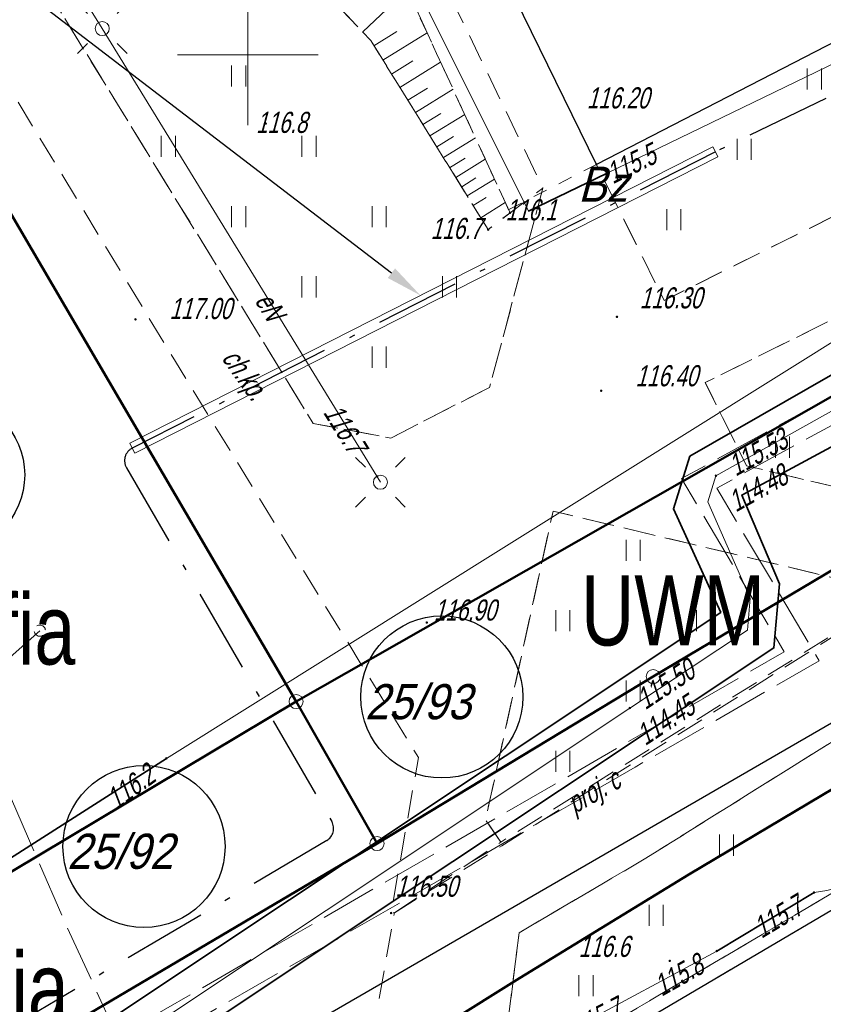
# Model space of a CAD drawing. Extents: x 7463256 to 7464485, y 5957341 to 5958260.
# Tile 227 of 256: x 7464142 to 7464170, y 5957916 to 5957951. Entities that reach past the tile are written whole.
import ezdxf
from ezdxf import colors
from ezdxf.entities.mleader import LeaderData, LeaderLine
from ezdxf.enums import TextEntityAlignment as Align
from ezdxf.math import Vec2, Vec3

# ---------------------------------------------------------------- set-up
doc = ezdxf.new("R2010")
doc.units = 0
doc.header["$MEASUREMENT"] = 0
for name, pattern in [('1.5_0.5', [2, 1.5, -0.5]), ('218-500', [1, 0.5, -0.5]), ('GAK', [5.2, 3, -1, 0.2, -1]), ('l219_500', [0]), ('mz1.0_0.5', [1.5, 1, -0.5]), ('mz1.25_0.5', [1.75, 1.25, -0.5]), ('mz2.0_0.5', [2.5, 2, -0.5])]:
    doc.linetypes.add(name, pattern=pattern)
doc.layers.get('0').update_dxf_attribs({"color": 2, "linetype": 'CONTINUOUS', "lineweight": 5})
for name, color, linetype in [('000 Inne (niezydentyfikowane)', 7, 'CONTINUOUS'), ('202-Punkt graniczny stabilizowany trwale', 7, 'CONTINUOUS'), ('203-Punkt załamania granicy działki nie stabilizowany', 7, 'CONTINUOUS'), ('210-Oznaczenie użytku', 7, 'CONTINUOUS'), ('218-Granica użytku', 7, 'CONTINUOUS'), ('219-Linia granicy', 7, 'CONTINUOUS'), ('@dzialki', 6, 'CONTINUOUS'), ('chodnik (powierzchnia)', 7, 'CONTINUOUS'), ('chodnik (powierzchnia)-Atr17', 7, 'CONTINUOUS'), ('jezdnia (powierzchnia)', 7, 'CONTINUOUS'), ('krawężnik (linia)', 7, 'CONTINUOUS'), ('latarnia na słupie lub maszcie (punkt)', 7, 'CONTINUOUS'), ('przewód ciepłowniczy (linia)', 7, 'CONTINUOUS'), ('przewód ciepłowniczy - projektowany lub w budowie (linia) - ob. projektowany', 7, 'CONTINUOUS'), ('przewód ciepłowniczy - projektowany lub w budowie (linia) - ob. projektowany-Atr1', 7, 'CONTINUOUS'), ('przewód elektroenergetyczny (linia)', 7, 'CONTINUOUS'), ('przewód elektroenergetyczny (linia)-Atr1', 7, 'CONTINUOUS'), ('przewód kanalizacyjny - projektowany lub w budowie (linia) - ob. projektowany', 7, 'CONTINUOUS'), ('punkt o określonej wysokości (sieć ciepłownicza)', 7, 'CONTINUOUS'), ('punkt o określonej wysokości (sieć ciepłownicza)-Atr2', 7, 'CONTINUOUS'), ('punkt o określonej wysokości (sieć ciepłownicza)-Atr3', 7, 'CONTINUOUS'), ('punkt o określonej wysokości (sieć elektroenergetyczna)', 7, 'CONTINUOUS'), ('punkt o określonej wysokości (sieć elektroenergetyczna)-Atr2', 7, 'CONTINUOUS'), ('punkt wysokościowy naturalny', 7, 'CONTINUOUS'), ('punkt wysokościowy naturalny-Atr2', 7, 'CONTINUOUS'), ('punkt wysokościowy sztuczny', 7, 'CONTINUOUS'), ('punkt wysokościowy sztuczny-Atr2', 7, 'CONTINUOUS'), ('rura ochronna - przewód ciepłowniczy (linia)', 7, 'CONTINUOUS'), ('rura ochronna - przewód elektroenergetyczny (linia)', 7, 'CONTINUOUS'), ('skarpa nieumocniona (powierzchnia)', 7, 'CONTINUOUS'), ('słup (punkt)', 7, 'CONTINUOUS'), ('trawnik (powierzchnia)', 7, 'CONTINUOUS'), ('trawnik (powierzchnia) - symbol', 7, 'CONTINUOUS'), ('urządzenie techniczne projektowane lub w budowie (sieć kanalizacyjna) - punkt - ob. projektowany', 7, 'CONTINUOUS'), ('Wstawianie ramki sekcyjnej z opisem', 7, 'CONTINUOUS')]:
    doc.layers.add(name, color=color, linetype=linetype)
for name, color, linetype, lineweight in [('@proj.rury', 7, 'CONTINUOUS', 20), ('____proj LSN', 1, 'CONTINUOUS', 5), ('OBMBS-21-18876-opis proj', 1, 'CONTINUOUS', 18)]:
    doc.layers.add(name, color=color, linetype=linetype, lineweight=lineweight)
doc.layers.add('@Właściciele', color=6, linetype='CONTINUOUS', lineweight=20, plot=False)
doc.styles.get("Standard").update_dxf_attribs({"font": 'txt', "width": 0.75})

# ---------------------------------------------------------------- blocks, each defined once
blk = doc.blocks.new('SM04')
at = {"color": 0, "linetype": 'Continuous', "lineweight": 13}
blk.add_circle((0, 0), 0.25, dxfattribs=at)
blk = doc.blocks.new('SM011')
at = {"color": 0, "linetype": 'Continuous', "lineweight": 13}
for p, q in [((-0.53, 0.531), (-0.883, 0.884)), ((0.531, 0.531), (0.884, 0.884)), ((-0.53, -0.53), (-0.883, -0.883)), ((0.531, -0.53), (0.884, -0.883))]:
    blk.add_line(p, q, dxfattribs=at)
blk = doc.blocks.new('PW02')
at = {"linetype": 'Continuous', "lineweight": 13}
h = blk.add_hatch(color=0, dxfattribs=at)
edge = h.paths.add_edge_path()
edge.add_arc((0, 0), 0.045, 0, 360)
blk = doc.blocks.new('PW01')
at = {"linetype": 'Continuous', "lineweight": 13}
h = blk.add_hatch(color=0, dxfattribs=at)
edge = h.paths.add_edge_path()
edge.add_arc((0, 0), 0.045, 0, 360)
blk = doc.blocks.new('TU04')
at = {"color": 0, "linetype": 'Continuous', "lineweight": 13}
for p, q in [((0, 0), (0, 0.75)), ((0.5, 0), (0.5, 0.75))]:
    blk.add_line(p, q, dxfattribs=at)
blk = doc.blocks.new('US01P')
at = {"color": 0, "linetype": 'Continuous', "lineweight": 13}
for points in [[(0.082, 0.181), (0.072, 0.186), (0.034, 0.197), (-0.006, 0.2), (-0.046, 0.194), (-0.084, 0.182), (-0.118, 0.161), (-0.148, 0.135), (-0.172, 0.103), (-0.189, 0.066), (-0.198, 0.028), (-0.2, -0.001)], [(-0.082, -0.182), (-0.061, -0.191), (-0.022, -0.199), (0.018, -0.199), (0.057, -0.192), (0.094, -0.177), (0.127, -0.155), (0.155, -0.126), (0.177, -0.093), (0.192, -0.056), (0.199, -0.016), (0.2, 0)]]:
    blk.add_lwpolyline(points, dxfattribs=at)
blk = doc.blocks.new('202')
at = {"color": 0, "linetype": 'Continuous', "lineweight": 0}
blk.add_circle((0, 0), 0.25, dxfattribs=at)
blk = doc.blocks.new('203')
at = {"linetype": 'Continuous', "lineweight": 0}
h = blk.add_hatch(color=0, dxfattribs=at)
edge = h.paths.add_edge_path()
edge.add_arc((0, 0), 0.045, 0, 360)

msp = doc.modelspace()

# ---------------------------------------------------------------- linework, layer by layer
at = {"layer": '000 Inne (niezydentyfikowane)', "color": 7, "linetype": 'Continuous', "lineweight": 13}
for p, q in [((7464154.08, 5957950.81), (7464155.63, 5957952.28)), ((7464154.48, 5957950.32), (7464155.3, 5957950.83)), ((7464154.8, 5957949.81), (7464156.37, 5957950.78)), ((7464155.11, 5957949.31), (7464155.86, 5957949.78)), ((7464155.4, 5957948.84), (7464156.85, 5957949.73)), ((7464155.69, 5957948.38), (7464156.38, 5957948.81)), ((7464155.96, 5957947.94), (7464157.3, 5957948.77)), ((7464156.22, 5957947.52), (7464156.86, 5957947.91)), ((7464156.47, 5957947.11), (7464157.71, 5957947.88)), ((7464156.72, 5957946.72), (7464157.31, 5957947.09)), ((7464156.95, 5957946.34), (7464158.09, 5957947.05)), ((7464157.17, 5957945.98), (7464157.72, 5957946.32)), ((7464157.39, 5957945.64), (7464158.44, 5957946.29)), ((7464157.6, 5957945.3), (7464158.1, 5957945.62)), ((7464157.8, 5957944.98), (7464158.77, 5957945.58)), ((7464158.01, 5957944.64), (7464158.47, 5957944.92)), ((7464158.28, 5957944.2), (7464159.15, 5957944.75))]:
    msp.add_line(p, q, dxfattribs=at)
at = {"layer": '218-Granica użytku', "color": 3, "linetype": '218-500', "lineweight": 18, "flags": 128}
for points in [[(7464159.27, 5957944.49), (7464156, 5957951.58)], [(7464137.562, 5957951.181), (7464151.71, 5957927)], [(7464172.13, 5957951.11), (7464162.39, 5957946.1)], [(7464151.71, 5957927), (7464192.32, 5957950.14)], [(7464162.39, 5957946.1), (7464159.27, 5957944.49)], [(7464179.34, 5957928.98), (7464165.68, 5957920.85)], [(7464154.59, 5957921.95), (7464151.71, 5957927)], [(7464060.9, 5957866.59), (7464154.59, 5957921.95)], [(7464165.68, 5957920.85), (7464159.66, 5957917.17)], [(7464159.66, 5957917.17), (7464133.59, 5957900.87)]]:
    msp.add_lwpolyline(points, dxfattribs=at)
at = {"layer": '219-Linia granicy', "color": 3, "linetype": 'l219_500', "lineweight": 50, "flags": 128}
for points in [[(7464222.76, 5957967.48), (7464151.71, 5957927)], [(7464204.36, 5957951.63), (7464164.41, 5957927.89)], [(7464151.71, 5957927), (7464137.562, 5957951.181)], [(7464179.34, 5957928.98), (7464165.68, 5957920.85)], [(7464164.41, 5957927.89), (7464154.59, 5957921.95)], [(7464151.71, 5957927), (7464065.77, 5957875.65)], [(7464154.59, 5957921.95), (7464151.71, 5957927)], [(7464154.59, 5957921.95), (7464060.9, 5957866.59)], [(7464165.68, 5957920.85), (7464159.66, 5957917.17)], [(7464159.66, 5957917.17), (7464133.59, 5957900.87)]]:
    msp.add_lwpolyline(points, dxfattribs=at)
at = {"layer": '@dzialki', "lineweight": 30}
for centre, radius in [((7464139.288, 5957935.058), 2.773), ((7464156.894, 5957927.164), 2.882), ((7464146.304, 5957921.846), 2.882)]:
    msp.add_circle(centre, radius, dxfattribs=at)
at = {"layer": '@proj.rury'}
for p, q in [((7464166.533, 5957946.724), (7464166.624, 5957946.546)), ((7464166.714, 5957946.368), (7464166.624, 5957946.546)), ((7464145.798, 5957936.191), (7464145.888, 5957936.012)), ((7464145.979, 5957935.834), (7464145.888, 5957936.012))]:
    msp.add_line(p, q, dxfattribs=at)
at = {"layer": 'chodnik (powierzchnia)', "color": 7, "linetype": 'mz1.0_0.5', "lineweight": 18, "flags": 128}
for points in [[(7464154.754, 5957961.667), (7464157.49, 5957956.12), (7464162.39, 5957946.1), (7464164.8, 5957941.26), (7464187.59, 5957952.59), (7464187.96, 5957953.95), (7464187.23, 5957954.59), (7464186.32, 5957955), (7464185.34, 5957955.06), (7464184.41, 5957954.75), (7464183.45, 5957956.68)], [(7464141.923, 5957953.841), (7464150.12, 5957940.49), (7464152.32, 5957936.89), (7464155.08, 5957936.37), (7464158.59, 5957938.17), (7464160.49, 5957945.26), (7464155.55, 5957955.5), (7464153.007, 5957960.601)], [(7464183.45, 5957956.68), (7464184.7, 5957957.22), (7464186.57, 5957957.22), (7464188.37, 5957956.49), (7464189.96, 5957954.85), (7464190.86, 5957953.12), (7464195.04, 5957944.6), (7464195.13, 5957944.35), (7464192, 5957942.47), (7464192.38, 5957945.63), (7464190.41, 5957949.65), (7464187.83, 5957950.98), (7464182.18, 5957948.16), (7464178.7, 5957944.52), (7464166.26, 5957938.34), (7464167.73, 5957935.38), (7464177.04, 5957933.17), (7464172.33, 5957930.34), (7464171.8, 5957931.17), (7464160.85, 5957933.77), (7464158.45, 5957922.8), (7464158.99, 5957922), (7464155.21, 5957919.49), (7464155.09, 5957919.48), (7464156.06, 5957925.01), (7464154.03, 5957928.32), (7464147.42, 5957939.09), (7464139.405, 5957952.305)]]:
    msp.add_lwpolyline(points, dxfattribs=at)
msp.add_lwpolyline([(7464195.69, 5957937.54), (7464194.15, 5957940.19), (7464192.88, 5957939.39), (7464164.15, 5957921.43), (7464159.64, 5957918.78), (7464159.27, 5957915.79), (7464160.31, 5957914.02), (7464193.66, 5957933.67), (7464192.28, 5957932.28), (7464160.57, 5957913.58), (7464156.76, 5957911.33), (7464155.59, 5957911.35), (7464154.03, 5957911.87), (7464152.74, 5957912.55), (7464154.22, 5957913.92), (7464155.21, 5957919.49), (7464159.03, 5957921.87), (7464172.37, 5957930.29), (7464176.94, 5957933.11), (7464192.1, 5957942.53), (7464195.13, 5957944.35), (7464195.78, 5957942.14)], close=True, dxfattribs=at)
at = {"layer": 'jezdnia (powierzchnia)', "color": 7, "linetype": '1.5_0.5', "lineweight": 18, "flags": 128}
msp.add_lwpolyline([(7464435.78, 5957969.39), (7464432.43, 5957972.86), (7464429.42, 5957974.41), (7464426.04, 5957975.11), (7464423.57, 5957975.29), (7464415.47, 5957975.65), (7464371.24, 5957977.61), (7464365.3, 5957977.72), (7464358.84, 5957977.54), (7464346.65, 5957976.28), (7464334.12, 5957974.86), (7464314.08, 5957972.37), (7464311.27, 5957971.79), (7464308.65, 5957970.79), (7464306.54, 5957969.49), (7464304.63, 5957967.74), (7464302.38, 5957964.84), (7464301.74, 5957963.57), (7464301.19, 5957962.16), (7464300.69, 5957960.13), (7464300.42, 5957957.35), (7464300.44, 5957956.63), (7464301.34, 5957947.07), (7464297.39, 5957932.65), (7464296.35, 5957938.67), (7464295.41, 5957944.67), (7464295.17, 5957946.64), (7464294.07, 5957955.56), (7464293.61, 5957956.95), (7464292.71, 5957958.8), (7464291.04, 5957961.16), (7464288.7, 5957963.43), (7464286.48, 5957964.87), (7464282.67, 5957966.24), (7464279.68, 5957966.6), (7464275.55, 5957966.1), (7464272.53, 5957965.24), (7464268.15, 5957963.7), (7464261.6, 5957961.09), (7464256.13, 5957958.63), (7464254.19, 5957957.73), (7464203.13, 5957927.95), (7464201.44, 5957926.95), (7464180.61, 5957914.62), (7464165.37, 5957905.54), (7464161.93, 5957903.53), (7464100.25, 5957867.28), (7464064.71, 5957846.22), (7464055.2, 5957840.55), (7464053.84, 5957839.49), (7464052.69, 5957837.84), (7464051.91, 5957836.3), (7464051.31, 5957834.34), (7464051.05, 5957832.31), (7464051.31, 5957830.32), (7464051.63, 5957829.49), (7464053.32, 5957826.48), (7464047.06, 5957824.65), (7464046.37, 5957825.86), (7464044.81, 5957827.52), (7464043.6, 5957828.27), (7464042.09, 5957829.03), (7464040.11, 5957829.49), (7464038.12, 5957829.49), (7464036.05, 5957829.05), (7464034.47, 5957828.33), (7463990.77, 5957802.57), (7463984.67, 5957799.1), (7463963.97, 5957788.11), (7463953.9, 5957782.45), (7463916.77, 5957760.61), (7463915.43, 5957759.41), (7463915.19, 5957759.06), (7463914.98, 5957758.7), (7463914.81, 5957758.32), (7463914.66, 5957757.92), (7463914.55, 5957757.51), (7463914.48, 5957757.1), (7463914.44, 5957756.68), (7463914.43, 5957756.26), (7463914.83, 5957754.63), (7463915.69, 5957753.07), (7463915.97, 5957752.41), (7463916.13, 5957752.13), (7463917.59, 5957749.55), (7463915.13, 5957748.12), (7463913.12, 5957750.74), (7463911.87, 5957752.81), (7463910.63, 5957754.01), (7463910.25, 5957754.23), (7463909.85, 5957754.42), (7463909.44, 5957754.57), (7463909.02, 5957754.68), (7463908.58, 5957754.76), (7463908.15, 5957754.79), (7463907.71, 5957754.78), (7463907.27, 5957754.73), (7463905.57, 5957754.08), (7463866.26, 5957731.41), (7463858.61, 5957727.02), (7463857.72, 5957725.98), (7463855.16, 5957717.14), (7463854.76, 5957719.2), (7463853.89, 5957720.78), (7463852.79, 5957721.69), (7463851.14, 5957722.42), (7463850.42, 5957722.32), (7463846.1, 5957719.79), (7463840.56, 5957716.65), (7463836.11, 5957713.89), (7463831.61, 5957710.47), (7463828.31, 5957707.66), (7463822.22, 5957701.89), (7463817.3, 5957696.82), (7463812.7, 5957691.61), (7463812.45, 5957691.34), (7463806.98, 5957684.37), (7463803.64, 5957679.75), (7463801.45, 5957676.28), (7463793.55, 5957663.48), (7463792.86, 5957661.7), (7463792.97, 5957659.75), (7463793.77, 5957657.97), (7463795.13, 5957656.54), (7463794.29, 5957652.43), (7463792.69, 5957652.63), (7463790.95, 5957652.54), (7463789.5, 5957652.32), (7463787.98, 5957651.93), (7463786.22, 5957650.98), (7463785.18, 5957649.81), (7463783.63, 5957647.28), (7463741.4, 5957578.12), (7463740.09, 5957575.93), (7463739.68, 5957574.67), (7463739.8, 5957572.76), (7463740.25, 5957571.39), (7463740.85, 5957570.49), (7463741.87, 5957569.43), (7463743.26, 5957568.37), (7463741.42, 5957565.08), (7463740.12, 5957565.67), (7463738.77, 5957566.02), (7463737.29, 5957566.06), (7463735.98, 5957565.85), (7463734.34, 5957565.14), (7463733.02, 5957564.22), (7463732.29, 5957563.18), (7463701.08, 5957512.16), (7463700.31, 5957510.77), (7463700.32, 5957510.77), (7463696.94, 5957505.36), (7463687.39, 5957489.52), (7463687.14, 5957489.11), (7463686.89, 5957488.7), (7463686.65, 5957488.29), (7463686.42, 5957487.87), (7463686.19, 5957487.45), (7463685.97, 5957487.02), (7463685.76, 5957486.59), (7463685.55, 5957486.16), (7463685.35, 5957485.73), (7463685.15, 5957485.29), (7463684.96, 5957484.85), (7463684.77, 5957484.4), (7463684.58, 5957483.96), (7463684.39, 5957483.51), (7463684.21, 5957483.06), (7463684.03, 5957482.61), (7463683.85, 5957482.17), (7463683.67, 5957481.72), (7463683.5, 5957481.27), (7463683.32, 5957480.81), (7463683.15, 5957480.36), (7463682.98, 5957479.91), (7463682.81, 5957479.45), (7463682.65, 5957479), (7463682.49, 5957478.54), (7463682.32, 5957478.08), (7463682.17, 5957477.62), (7463682.01, 5957477.15), (7463681.86, 5957476.69), (7463681.71, 5957476.22), (7463681.56, 5957475.76), (7463681.41, 5957475.29), (7463681.27, 5957474.82), (7463681.13, 5957474.35), (7463681, 5957473.88), (7463680.87, 5957473.41), (7463680.74, 5957472.94), (7463680.61, 5957472.47), (7463680.48, 5957471.99), (7463680.36, 5957471.52), (7463680.25, 5957471.05), (7463680.13, 5957470.57), (7463680.02, 5957470.09), (7463679.91, 5957469.61), (7463679.81, 5957469.12), (7463679.71, 5957468.64), (7463679.61, 5957468.16), (7463679.52, 5957467.67), (7463679.42, 5957467.19), (7463679.33, 5957466.7), (7463679.25, 5957466.22), (7463679.16, 5957465.73), (7463679.08, 5957465.25), (7463679, 5957464.76), (7463678.93, 5957464.27), (7463678.85, 5957463.78), (7463678.78, 5957463.28), (7463678.72, 5957462.79), (7463678.65, 5957462.3), (7463678.59, 5957461.81), (7463678.53, 5957461.31), (7463678.47, 5957460.82), (7463678.42, 5957460.33), (7463678.36, 5957459.83), (7463678.31, 5957459.34), (7463678.26, 5957458.84), (7463678.22, 5957458.35), (7463678.17, 5957457.85), (7463678.13, 5957457.36), (7463678.09, 5957456.86), (7463678.05, 5957456.37), (7463678.02, 5957455.87), (7463677.99, 5957455.41), (7463677.96, 5957454.94), (7463677.93, 5957454.48), (7463677.91, 5957454.01), (7463677.89, 5957453.55), (7463677.87, 5957453.08), (7463677.86, 5957452.62), (7463677.85, 5957452.15), (7463677.84, 5957451.69), (7463677.84, 5957451.22), (7463677.84, 5957450.76), (7463677.85, 5957450.29), (7463677.86, 5957449.83), (7463677.87, 5957449.36), (7463670.59, 5957467.12), (7463670.68, 5957467.58), (7463670.78, 5957468.04), (7463670.89, 5957468.5), (7463670.99, 5957468.96), (7463671.11, 5957469.42), (7463671.22, 5957469.87), (7463671.34, 5957470.33), (7463671.46, 5957470.78), (7463671.59, 5957471.24), (7463671.72, 5957471.69), (7463671.86, 5957472.14), (7463672, 5957472.59), (7463672.14, 5957473.04), (7463673.46, 5957477.28), (7463673.58, 5957477.76), (7463673.68, 5957478.24), (7463673.77, 5957478.73), (7463673.84, 5957479.22), (7463673.89, 5957479.71), (7463673.93, 5957480.2), (7463673.95, 5957480.7), (7463673.95, 5957481.19), (7463673.93, 5957481.63), (7463673.91, 5957482.08), (7463673.86, 5957482.52), (7463673.81, 5957482.96), (7463673.74, 5957483.4), (7463673.66, 5957483.84), (7463673.57, 5957484.28), (7463673.47, 5957484.71), (7463673.35, 5957485.14), (7463673.2, 5957485.61), (7463673.02, 5957486.08), (7463672.82, 5957486.54), (7463672.6, 5957486.99), (7463672.36, 5957487.42), (7463672.1, 5957487.85), (7463671.82, 5957488.26), (7463671.52, 5957488.66), (7463671.25, 5957489.02), (7463670.95, 5957489.36), (7463670.64, 5957489.68), (7463670.3, 5957489.97), (7463669.95, 5957490.25), (7463669.57, 5957490.5), (7463669.19, 5957490.73), (7463668.78, 5957490.93), (7463668.37, 5957491.1), (7463667.96, 5957491.31), (7463667.54, 5957491.51), (7463667.12, 5957491.7), (7463666.7, 5957491.89), (7463666.27, 5957492.06), (7463665.84, 5957492.23), (7463665.41, 5957492.38), (7463664.97, 5957492.53), (7463642.84, 5957508.24), (7463669.89, 5957497.69), (7463670.31, 5957497.52), (7463670.74, 5957497.36), (7463671.18, 5957497.22), (7463671.62, 5957497.11), (7463672.07, 5957497.01), (7463672.52, 5957496.93), (7463672.97, 5957496.87), (7463673.43, 5957496.83), (7463673.89, 5957496.8), (7463674.34, 5957496.8), (7463674.8, 5957496.82), (7463675.3, 5957496.85), (7463675.79, 5957496.9), (7463676.29, 5957496.96), (7463676.78, 5957497.02), (7463677.27, 5957497.1), (7463677.76, 5957497.19), (7463678.25, 5957497.29), (7463678.74, 5957497.4), (7463679.22, 5957497.52), (7463679.7, 5957497.65), (7463680.18, 5957497.79), (7463680.66, 5957497.94), (7463681.12, 5957498.11), (7463681.59, 5957498.29), (7463682.05, 5957498.49), (7463682.49, 5957498.71), (7463682.94, 5957498.94), (7463683.37, 5957499.19), (7463683.81, 5957499.43), (7463684.24, 5957499.68), (7463684.65, 5957499.96), (7463685.06, 5957500.25), (7463685.45, 5957500.55), (7463685.83, 5957500.88), (7463686.2, 5957501.21), (7463686.55, 5957501.56), (7463686.89, 5957501.93), (7463688.47, 5957503.86), (7463689.58, 5957505.52), (7463695.05, 5957514.51), (7463697.35, 5957517.63), (7463699.52, 5957521.26), (7463701.68, 5957524.9), (7463703.98, 5957528.54), (7463706.45, 5957532.61), (7463709.76, 5957538.71), (7463712.45, 5957543.07), (7463719.87, 5957554.72), (7463722.1, 5957558.36), (7463724.25, 5957562.41), (7463732.9, 5957576.65), (7463767.27, 5957632.9), (7463796.54, 5957680.74), (7463799.31, 5957684.89), (7463802.28, 5957688.92), (7463805.13, 5957692.62), (7463808.07, 5957696.14), (7463812, 5957700.58), (7463813.05, 5957701.59), (7463815.17, 5957703.91), (7463818.63, 5957707.32), (7463821.81, 5957710.38), (7463824, 5957712.35), (7463825.06, 5957713.31), (7463827.47, 5957715.22), (7463831.55, 5957718.14), (7463834.51, 5957720.09), (7463871.58, 5957742.02), (7463872.84, 5957742.74), (7463873.73, 5957743.25), (7463884.95, 5957749.82), (7463947.94, 5957787.04), (7463958.13, 5957793.13), (7463978.66, 5957805.82), (7463992.86, 5957814.5), (7464021.02, 5957831.03), (7464036.35, 5957840.19), (7464045.52, 5957845.62), (7464072.76, 5957861.89), (7464098.08, 5957876.78), (7464143.2, 5957903.29), (7464143.83, 5957904.35), (7464144.42, 5957906.04), (7464144.87, 5957907.87), (7464144.93, 5957908.37), (7464145, 5957909.96), (7464144.74, 5957911.42), (7464152.37, 5957912.8), (7464152.74, 5957912.55), (7464154.03, 5957911.87), (7464155.59, 5957911.35), (7464156.76, 5957911.33), (7464160.57, 5957913.58), (7464192.28, 5957932.28), (7464213.7, 5957945.07), (7464214.43, 5957945.48), (7464238.65, 5957959.71), (7464249.15, 5957965.6), (7464251.26, 5957966.66), (7464253.69, 5957967.84), (7464257.35, 5957969.46), (7464261.98, 5957971.33), (7464263.31, 5957972), (7464273.13, 5957975.13), (7464277.92, 5957976.24), (7464280.42, 5957977.04), (7464282.71, 5957978.14), (7464285.69, 5957980.47), (7464287.52, 5957982.76), (7464288.9, 5957985.47), (7464289.81, 5957990.22), (7464289.57, 5957993.19), (7464288.87, 5958000.11), (7464295.35, 5958000.29), (7464295.83, 5957995.88), (7464296.53, 5957992.32), (7464297.86, 5957989.04), (7464299.36, 5957986.74), (7464301.71, 5957984.36), (7464305.3, 5957982.36), (7464307.82, 5957981.66), (7464311.17, 5957981.45), (7464364.74, 5957987.95), (7464391.32, 5957991.11), (7464398.1, 5957991.95), (7464414.27, 5957994.02), (7464414.84, 5957994.09), (7464425.44, 5957995.47), (7464427.97, 5957995.83), (7464434.5, 5957997.95), (7464434.9, 5957998.22), (7464435.3, 5957998.5), (7464435.68, 5957998.8), (7464436.05, 5957999.11), (7464436.4, 5957999.44), (7464436.74, 5957999.78), (7464437.07, 5958000.13), (7464437.39, 5958000.5), (7464437.69, 5958000.88), (7464437.97, 5958001.27), (7464438.24, 5958001.67), (7464438.49, 5958002.08), (7464438.73, 5958002.5), (7464438.95, 5958002.94), (7464439.15, 5958003.37), (7464439.33, 5958003.82), (7464439.5, 5958004.28), (7464439.65, 5958004.74), (7464439.78, 5958005.2), (7464439.89, 5958005.67), (7464439.98, 5958006.15), (7464440.05, 5958006.62), (7464440.11, 5958007.1), (7464440.14, 5958007.59), (7464440.16, 5958008.07), (7464437.87, 5957962.55), (7464436.62, 5957968.02)], close=True, dxfattribs=at)
msp.add_lwpolyline([(7464200.723, 5957989.706), (7464201.33, 5957988.46), (7464191.96, 5957983.82), (7464190.82, 5957982.76), (7464190.37, 5957981.28), (7464190.75, 5957979.74), (7464194.34, 5957972.42), (7464196.4, 5957973.41), (7464197.66, 5957972.15), (7464197.83, 5957972.24), (7464201.12, 5957965.58), (7464197.55, 5957963.8), (7464196.31, 5957962.87), (7464195.26, 5957961.1), (7464194.99, 5957959.1), (7464186.57, 5957957.22), (7464184.7, 5957957.22), (7464183.45, 5957956.68), (7464181.4, 5957955.8), (7464172.13, 5957951.11), (7464162.39, 5957946.1), (7464157.49, 5957956.12), (7464154.754, 5957961.667)], dxfattribs=at)
at = {"layer": 'krawężnik (linia)', "color": 7, "linetype": 'Continuous', "lineweight": 25, "flags": 128}
for points in [[(7464192.28, 5957932.28), (7464193.66, 5957933.67), (7464195, 5957935.73), (7464195.69, 5957937.54), (7464195.78, 5957942.14), (7464195.13, 5957944.35), (7464195.04, 5957944.6), (7464190.86, 5957953.12), (7464189.96, 5957954.85), (7464188.37, 5957956.49), (7464186.57, 5957957.22), (7464184.7, 5957957.22), (7464183.45, 5957956.68), (7464181.4, 5957955.8), (7464172.13, 5957951.11), (7464162.39, 5957946.1), (7464157.49, 5957956.12), (7464154.754, 5957961.667)], [(7464152.37, 5957912.8), (7464152.74, 5957912.55), (7464154.03, 5957911.87), (7464155.59, 5957911.35), (7464156.76, 5957911.33), (7464160.57, 5957913.58), (7464192.28, 5957932.28)]]:
    msp.add_lwpolyline(points, dxfattribs=at)
at = {"layer": 'przewód ciepłowniczy (linia)', "color": 212, "linetype": 'Continuous', "lineweight": 18, "flags": 128}
msp.add_lwpolyline([(7464144.67, 5957914.18), (7464152.78, 5957919.57), (7464163.58, 5957926.77), (7464167.76, 5957929.54), (7464167.86, 5957930.68), (7464166.35, 5957934.1), (7464166.64, 5957935.03), (7464173.74, 5957939), (7464174.79, 5957939.01), (7464177.82, 5957936.02), (7464179.1, 5957935.62), (7464197.47, 5957946.64)], dxfattribs=at)
at = {"layer": 'przewód ciepłowniczy - projektowany lub w budowie (linia) - ob. projektowany', "color": 212, "linetype": 'mz2.0_0.5', "lineweight": 18, "flags": 128}
for points in [[(7463827.45, 5957686.81), (7463846.51, 5957707.33), (7463837.98, 5957727.66), (7463921.05, 5957775.08), (7463942.95, 5957787.9), (7463968.43, 5957803.38), (7463962.63, 5957813.37), (7463990.1, 5957829.4), (7463996.25, 5957818.66), (7464026.15, 5957837.03), (7464036.53, 5957843.58), (7464048.34, 5957851.03), (7464051.52, 5957852.92), (7464069.07, 5957863.22), (7464072.1, 5957864.8), (7464075.65, 5957866.88), (7464079.8, 5957868.9), (7464096.3, 5957878.8), (7464114.52, 5957889.73), (7464110.7, 5957895.89), (7464137.6, 5957910.6), (7464169.07, 5957928.77), (7464165.42, 5957934.93), (7464175.2, 5957940.28), (7464178.92, 5957933.88), (7464207.9, 5957951.17), (7464220.7, 5957958.86), (7464224.58, 5957961.12), (7464228.92, 5957963.56), (7464232.65, 5957965.56), (7464236.86, 5957967.74), (7464243.8, 5957971.13), (7464248.79, 5957973.41), (7464251.98, 5957974.81), (7464257.04, 5957976.93), (7464262.4, 5957979.02)], [(7463828.18, 5957686.27), (7463847.57, 5957707.15), (7463839.12, 5957727.27), (7463921.5, 5957774.3), (7463943.41, 5957787.13), (7463969.65, 5957803.07), (7463963.86, 5957813.04), (7463989.77, 5957828.16), (7463995.93, 5957817.4), (7464026.63, 5957836.27), (7464046.58, 5957848.86), (7464051.98, 5957852.14), (7464069.5, 5957862.44), (7464072.54, 5957864.01), (7464076.07, 5957866.09), (7464080.23, 5957868.1), (7464099.97, 5957879.95), (7464115.76, 5957889.43), (7464111.96, 5957895.55), (7464138.04, 5957909.82), (7464163.77, 5957924.67), (7464170.31, 5957928.45), (7464166.67, 5957934.59), (7464174.87, 5957939.07), (7464178.6, 5957932.64), (7464202.44, 5957946.87), (7464216.91, 5957955.5), (7464219.67, 5957957.19), (7464222.67, 5957958.98), (7464226.35, 5957961.09), (7464229.83, 5957963.03), (7464233.13, 5957964.8), (7464240.24, 5957968.41), (7464245.86, 5957971.1), (7464249.49, 5957972.74), (7464256.37, 5957975.68), (7464262.76, 5957978.18)]]:
    msp.add_lwpolyline(points, dxfattribs=at)
at = {"layer": 'przewód elektroenergetyczny (linia)', "color": 1, "linetype": 'Continuous', "lineweight": 18, "flags": 128}
for points in [[(7464152.169, 5957960.09), (7464159.97, 5957944.44), (7464162.77, 5957945.79), (7464179.47, 5957953.88)], [(7464154.71, 5957934.8), (7464144.82, 5957950.93), (7464142.709, 5957954.32)], [(7463940.57, 5957795.91), (7463943.95, 5957798.07), (7463947.77, 5957800.52), (7463956.72, 5957805.44), (7463968.14, 5957811.88), (7463974.88, 5957815.77), (7463989.87, 5957824.65), (7463994.07, 5957827.04), (7463997.53, 5957829.04), (7464004.46, 5957833.04), (7464015.08, 5957839.22), (7464033.55, 5957850.74), (7464041.34, 5957855.23), (7464060.73, 5957867.36), (7464076.97, 5957878.65), (7464094.2, 5957890.23), (7464099.12, 5957893.51), (7464116.3, 5957904.7), (7464136.98, 5957918.51), (7464147.1, 5957924.98), (7464187.29, 5957950.12)], [(7464142.1, 5957903.95), (7464142.71, 5957904.25), (7464147.51, 5957906.94), (7464152.73, 5957909.94), (7464153.09, 5957910.13), (7464153.58, 5957910.72), (7464153.06, 5957910.76), (7464152.73, 5957909.94), (7464153.36, 5957910.01), (7464155.63, 5957911.65), (7464161.56, 5957915.38), (7464166.67, 5957918.13), (7464170.13, 5957920.21), (7464170.58, 5957920.28), (7464171.41, 5957920.48)]]:
    msp.add_lwpolyline(points, dxfattribs=at)
at = {"layer": 'przewód kanalizacyjny - projektowany lub w budowie (linia) - ob. projektowany', "color": 34, "linetype": 'mz2.0_0.5', "lineweight": 18, "flags": 128}
msp.add_lwpolyline([(7464142.6, 5957929.52), (7464139.99, 5957927.21), (7464143.39, 5957919.38), (7464147.62, 5957910.12), (7464150.62, 5957913.57)], dxfattribs=at)
at = {"layer": 'rura ochronna - przewód ciepłowniczy (linia)', "color": 212, "linetype": 'Continuous', "lineweight": 35, "flags": 128}
for points in [[(7464200.44, 5957946.96), (7464179.45, 5957934.36), (7464176.88, 5957935.17), (7464174.17, 5957937.91), (7464167.56, 5957934.34), (7464168.9, 5957931.19), (7464168.7, 5957928.91), (7464153.49, 5957918.79), (7464129.26, 5957902.62)], [(7464128.46, 5957904.63), (7464166.81, 5957930.17), (7464165.13, 5957933.85), (7464165.71, 5957935.72), (7464173.3, 5957940.08), (7464175.41, 5957940.1), (7464178.75, 5957936.87), (7464194.5, 5957946.31)]]:
    msp.add_lwpolyline(points, dxfattribs=at)
at = {"layer": 'rura ochronna - przewód elektroenergetyczny (linia)', "color": 6, "linetype": 'Continuous', "lineweight": 30}
msp.add_lwpolyline([(7464151.87, 5957915.32), (7464195.57, 5957940.61), (7464203.62, 5957945.37), (7464229.74, 5957959.95), (7464232.32, 5957961.55), (7464233.33, 5957962.18), (7464239.64, 5957966.21), (7464255.1, 5957974.33), (7464270.49, 5957980.06), (7464271.31, 5957978.17), (7464280.5, 5957980.57), (7464282.5, 5957981.87), (7464285.07, 5957985.6), (7464286.39, 5957991.9), (7464285.15, 5958007.08), (7464283.8, 5958022.91), (7464282.96, 5958033.02), (7464282.31, 5958044.83), (7464282.28, 5958057.45), (7464282.34, 5958063.66)], dxfattribs=at)
at = {"layer": 'rura ochronna - przewód elektroenergetyczny (linia)', "color": 1, "linetype": 'Continuous', "lineweight": 35, "flags": 128}
for points in [[(7464162.77, 5957945.79), (7464159.97, 5957944.44)], [(7464136.98, 5957918.51), (7464147.1, 5957924.98)], [(7464166.67, 5957918.13), (7464170.13, 5957920.21)]]:
    msp.add_lwpolyline(points, dxfattribs=at)
at = {"layer": 'skarpa nieumocniona (powierzchnia)', "color": 7, "linetype": 'mz1.25_0.5', "lineweight": 18, "flags": 128}
msp.add_lwpolyline([(7464156, 5957951.58), (7464159.32, 5957944.38), (7464158.54, 5957943.78), (7464154.37, 5957950.5), (7464147.87, 5957957.34), (7464147.79, 5957957.42), (7464151.64, 5957959.77)], close=True, dxfattribs=at)
at = {"layer": 'trawnik (powierzchnia)', "color": 7, "linetype": 'mz1.0_0.5', "lineweight": 18, "flags": 128}
for points in [[(7464147.87, 5957957.34), (7464154.37, 5957950.5), (7464158.54, 5957943.78), (7464159.32, 5957944.38), (7464160.49, 5957945.26), (7464158.59, 5957938.17), (7464155.08, 5957936.37), (7464152.32, 5957936.89), (7464150.12, 5957940.49), (7464141.92, 5957953.84), (7464147.79, 5957957.42)], [(7464184.41, 5957954.75), (7464185.34, 5957955.06), (7464186.32, 5957955), (7464187.23, 5957954.59), (7464187.96, 5957953.95), (7464187.59, 5957952.59), (7464164.8, 5957941.26), (7464162.39, 5957946.1), (7464172.13, 5957951.11), (7464181.4, 5957955.8), (7464183.45, 5957956.68)], [(7464190.41, 5957949.65), (7464192.38, 5957945.63), (7464192, 5957942.47), (7464177.04, 5957933.17), (7464167.73, 5957935.38), (7464166.26, 5957938.34), (7464178.7, 5957944.52), (7464182.18, 5957948.16), (7464187.83, 5957950.98)], [(7464195.69, 5957937.54), (7464195, 5957935.73), (7464193.66, 5957933.67), (7464160.31, 5957914.02), (7464159.27, 5957915.79), (7464159.64, 5957918.78), (7464164.15, 5957921.43), (7464192.88, 5957939.39), (7464194.15, 5957940.19)], [(7464171.8, 5957931.17), (7464172.33, 5957930.34), (7464158.99, 5957922), (7464158.45, 5957922.8), (7464160.85, 5957933.77)]]:
    msp.add_lwpolyline(points, close=True, dxfattribs=at)
at = {"layer": 'Wstawianie ramki sekcyjnej z opisem', "color": 7, "linetype": 'Continuous', "lineweight": 13, "flags": 128}
for points in [[(7464150, 5957947.5), (7464150, 5957952.5)], [(7464147.5, 5957950), (7464152.5, 5957950)]]:
    msp.add_lwpolyline(points, dxfattribs=at)

# ---------------------------------------------------------------- block references
at = {"layer": '202-Punkt graniczny stabilizowany trwale', "color": 3, "linetype": 'Continuous', "lineweight": 18}
for p in [(7464164.41, 5957927.89), (7464151.71, 5957927), (7464154.59, 5957921.95)]:
    msp.add_blockref('202', p, dxfattribs=at)
at = {"layer": '203-Punkt załamania granicy działki nie stabilizowany', "color": 3, "linetype": 'Continuous', "lineweight": 18}
for p in [(7464165.68, 5957920.85), (7464159.66, 5957917.17)]:
    msp.add_blockref('203', p, dxfattribs=at)
at = {"layer": 'latarnia na słupie lub maszcie (punkt)', "color": 7, "linetype": 'Continuous', "lineweight": 18}
for p in [(7464144.82, 5957950.93), (7464154.71, 5957934.8)]:
    msp.add_blockref('SM011', p, dxfattribs=at)
at = {"layer": 'punkt o określonej wysokości (sieć ciepłownicza)', "color": 212, "linetype": 'Continuous', "lineweight": 13}
for p in [(7464166.64, 5957935.03), (7464163.58, 5957926.77)]:
    msp.add_blockref('PW01', p, dxfattribs=at)
at = {"layer": 'punkt o określonej wysokości (sieć elektroenergetyczna)', "color": 1, "linetype": 'Continuous', "lineweight": 13}
for p in [(7464162.77, 5957945.79), (7464147.1, 5957924.98), (7464170.13, 5957920.21), (7464166.67, 5957918.13)]:
    msp.add_blockref('PW01', p, dxfattribs=at)
at = {"layer": 'punkt o określonej wysokości (sieć elektroenergetyczna)', "color": 1, "linetype": 'Continuous', "lineweight": 13, "rotation": 301.514}
msp.add_blockref('PW01', (7464154.59, 5957935), dxfattribs=at)
at = {"layer": 'punkt wysokościowy naturalny', "color": 7, "linetype": 'Continuous', "lineweight": 13}
for p in [(7464150.63, 5957947.55), (7464159.32, 5957944.38), (7464158.54, 5957943.78), (7464165, 5957917.78)]:
    msp.add_blockref('PW01', p, dxfattribs=at)
at = {"layer": 'punkt wysokościowy sztuczny', "color": 7, "linetype": 'Continuous', "lineweight": 13}
for p in [(7464162.39, 5957946.1), (7464146, 5957940.59), (7464163.12, 5957940.68), (7464162.56, 5957938.05), (7464156.36, 5957929.81), (7464155.09, 5957919.48)]:
    msp.add_blockref('PW02', p, dxfattribs=at)
at = {"layer": 'słup (punkt)', "color": 7, "linetype": 'Continuous', "lineweight": 18}
for p in [(7464144.82, 5957950.93), (7464154.71, 5957934.8)]:
    msp.add_blockref('SM04', p, dxfattribs=at)
at = {"layer": 'trawnik (powierzchnia) - symbol', "color": 7, "linetype": 'Continuous', "lineweight": 18}
for p in [(7464149.42, 5957948.87), (7464169.89, 5957948.76), (7464146.92, 5957946.37), (7464151.92, 5957946.37), (7464167.39, 5957946.26), (7464149.42, 5957943.87), (7464154.42, 5957943.87), (7464164.89, 5957943.76), (7464151.92, 5957941.37), (7464156.92, 5957941.37), (7464154.42, 5957938.87), (7464168.76, 5957935.67), (7464163.45, 5957932), (7464160.95, 5957929.5), (7464165.95, 5957929.5), (7464163.45, 5957927), (7464160.95, 5957924.5), (7464166.77, 5957921.52), (7464164.27, 5957919.02), (7464161.77, 5957916.52)]:
    msp.add_blockref('TU04', p, dxfattribs=at)
at = {"layer": 'urządzenie techniczne projektowane lub w budowie (sieć kanalizacyjna) - punkt - ob. projektowany', "color": 34, "linetype": 'Continuous', "lineweight": 18, "rotation": 302.15}
msp.add_blockref('US01P', (7464142.6, 5957929.52), dxfattribs=at)

# ---------------------------------------------------------------- texts
at = {"layer": '210-Oznaczenie użytku', "color": 3, "linetype": 'Continuous', "lineweight": 18, "oblique": 15, "width": 0.9}
msp.add_text('Bz', height=1.25, dxfattribs=at).set_placement((7464161.74, 5957944.77))
at = {"layer": '@dzialki', "linetype": 'Continuous', "lineweight": 30, "oblique": 15, "width": 0.9}
for s, p in [('25/93', (7464154.163, 5957926.37)), ('25/92', (7464143.573, 5957921.051))]:
    msp.add_text(s, height=1.25, dxfattribs=at).set_placement(p)
at = {"layer": '@Właściciele', "char_height": 2.5, "width": 5.76377, "attachment_point": 1}
for s, insert in [('{\\fArial|b0|i0|c238|p34;UWM}', (7464161.845, 5957931.494)), ('{\\fArial|b0|i0|c238|p34;Parafia}', (7464135.564, 5957930.816)), ('{\\fArial|b0|i0|c238|p34;Parafia}', (7464135.333, 5957918.079))]:
    msp.add_mtext(s, dxfattribs=dict(at, insert=insert))
at = {"layer": 'chodnik (powierzchnia)-Atr17', "color": 7, "oblique": 15, "width": 0.72}
msp.add_text('ch.kp.', height=0.75, rotation=305.175, dxfattribs=at).set_placement((7464149.04, 5957939.21))
msp.add_text('ch.kp.', height=0.75, rotation=305.175, dxfattribs=at).set_placement((7464149.04, 5957939.21))
msp.add_text('ch.kp.', height=0.75, rotation=305.175, dxfattribs=at).set_placement((7464149.04, 5957939.21))
msp.add_text('ch.kp.', height=0.75, rotation=305.175, dxfattribs=at).set_placement((7464149.04, 5957939.21))
at = {"layer": 'przewód ciepłowniczy - projektowany lub w budowie (linia) - ob. projektowany-Atr1', "color": 212, "oblique": 15, "width": 0.72}
msp.add_text('proj. c', height=0.75, rotation=29.991, dxfattribs=at).set_placement((7464161.43, 5957923.32), align=Align.MIDDLE_LEFT)
at = {"layer": 'przewód elektroenergetyczny (linia)-Atr1', "color": 1, "oblique": 15, "width": 0.72}
msp.add_text('eN', height=0.75, rotation=301.51, dxfattribs=at).set_placement((7464150.22, 5957941.26))
at = {"layer": 'punkt o określonej wysokości (sieć ciepłownicza)-Atr2', "color": 212, "oblique": 15, "width": 0.72}
for s, rotation, p in [('115.53', 29.212, (7464167.16, 5957935.32)), ('115.50', 33.532, (7464163.92, 5957927))]:
    msp.add_text(s, height=0.75, rotation=rotation, dxfattribs=at).set_placement(p, align=Align.MIDDLE_LEFT)
at = {"layer": 'punkt o określonej wysokości (sieć ciepłownicza)-Atr3', "color": 212, "oblique": 15, "width": 0.72}
for s, rotation, p in [('114.48', 29.212, (7464167.16, 5957934.045)), ('114.45', 33.532, (7464163.92, 5957925.725))]:
    msp.add_text(s, height=0.75, rotation=rotation, dxfattribs=at).set_placement(p, align=Align.MIDDLE_LEFT)
at = {"layer": 'punkt o określonej wysokości (sieć elektroenergetyczna)-Atr2', "color": 1, "oblique": 15, "width": 0.72}
for s, rotation, p in [('115.5', 25.91, (7464162.97, 5957945.39)), ('116.7', 301.51, (7464152.66, 5957937.28)), ('116.2', 36.03, (7464145.31, 5957923.13)), ('115.7', 31.06, (7464168.26, 5957918.56)), ('115.8', 29.5, (7464164.71, 5957916.5)), ('115.7', 27.25, (7464161.77, 5957915))]:
    msp.add_text(s, height=0.75, rotation=rotation, dxfattribs=at).set_placement(p)
at = {"layer": 'punkt wysokościowy naturalny-Atr2', "color": 7, "oblique": 15, "width": 0.72}
for s, p in [('116.8', (7464150.29, 5957947.22)), ('116.1', (7464159.16, 5957944.11)), ('116.7', (7464156.5, 5957943.45)), ('116.6', (7464161.76, 5957917.92))]:
    msp.add_text(s, height=0.75, dxfattribs=at).set_placement(p)
at = {"layer": 'punkt wysokościowy sztuczny-Atr2', "color": 7, "oblique": 15, "width": 0.72}
for s, p in [('116.20', (7464162.05, 5957948.09)), ('116.30', (7464163.93, 5957940.98)), ('117.00', (7464147.21, 5957940.6)), ('116.40', (7464163.78, 5957938.21)), ('116.90', (7464156.61, 5957929.88)), ('116.50', (7464155.24, 5957920.06))]:
    msp.add_text(s, height=0.75, dxfattribs=at).set_placement(p)

# ---------------------------------------------------------------- next in the draw order: leaders
at = {"layer": 'OBMBS-21-18876-opis proj', "lineweight": 20}
ml = msp.add_multileader_mtext('Standard', dxfattribs=at)
ml.set_content('\\pxqc;{\\W0.9;\\fArial|b0|i0|c238|p34;proj. przecisk mechaniczny SRS160\\PL=24m}', color=256)
ml.set_leader_properties()
ml.build(insert=Vec2(0, 0))
ml.multileader.update_dxf_attribs({"has_text_frame": 1, "text_right_attachment_type": 0, "dogleg_length": 0.36, "arrow_head_size": 1.3})
ctx = ml.context
ctx.base_point, ctx.char_height, ctx.arrow_head_size, ctx.landing_gap_size, ctx.plane_origin, ctx.plane_x_axis, ctx.plane_y_axis = Vec3(7464117.342, 5957946.31, -10.8), 1.3, 1.3, 0.09, Vec3(7464127.536, 5958056.286, -10.8), Vec3(0.765565, 0.643359), Vec3(-0.643359, 0.765565)
ctx.right_attachment, ctx.text_align_type = 0, 2
notes = []
notes.append((ctx, [(0, (1, 1, 0), (7464132.181, 5957959.8, -10.8), (-0.765565, -0.643359), 0.36, [(0, [(7464156.134, 5957941.441, -10.8)], 0, [])])]))
ctx.mtext.insert, ctx.mtext.text_direction, ctx.mtext.rotation, ctx.mtext.width, ctx.mtext.defined_height, ctx.mtext.alignment, ctx.mtext.flow_direction = Vec3(7464124.373, 5957953.238, -10.8), Vec3(0.765565, 0.643359), 0.698877, 20.43589, 27.692, 2, 5
ctx.mtext.has_bg_fill, ctx.mtext.bg_color, ctx.mtext.bg_scale_factor, ctx.mtext.bg_transparency, ctx.mtext.use_window_bg_color = 1, -1023410167, 1.5, 0, 1
for ctx, leaders in notes:
    for number, flags, end, landing, length, lines in leaders:
        leader = LeaderData()
        leader.index, (leader.has_last_leader_line, leader.has_dogleg_vector, leader.attachment_direction) = number, flags
        leader.last_leader_point, leader.dogleg_vector, leader.dogleg_length = Vec3(end), Vec3(landing), length
        for number, points, colour, breaks in lines:
            line = LeaderLine()
            line.index, line.vertices, line.color, line.breaks = number, Vec3.list(points), colors.encode_raw_color(colour), breaks
            leader.lines.append(line)
        ctx.leaders.append(leader)

# ---------------------------------------------------------------- next in the draw order: linework, layer by layer
at = {"layer": '@proj.rury'}
for p, q in [((7464145.798, 5957936.191), (7464166.533, 5957946.724)), ((7464145.979, 5957935.834), (7464166.714, 5957946.368))]:
    msp.add_line(p, q, dxfattribs=at)
at = {"layer": '____proj LSN', "linetype": 'GAK', "lineweight": 30}
msp.add_lwpolyline([(7464203.043, 5957959.95), (7464185.559, 5957953.199), (7464179.906, 5957952.98), (7464166.624, 5957946.546), (7464145.888, 5957936.012, 0.430577), (7464145.682, 5957935.316), (7464152.978, 5957922.735, -0.411837), (7464152.8, 5957922.054), (7464127.616, 5957907.173)], format="xyb", dxfattribs=at)

doc.saveas('drawing.dxf')
